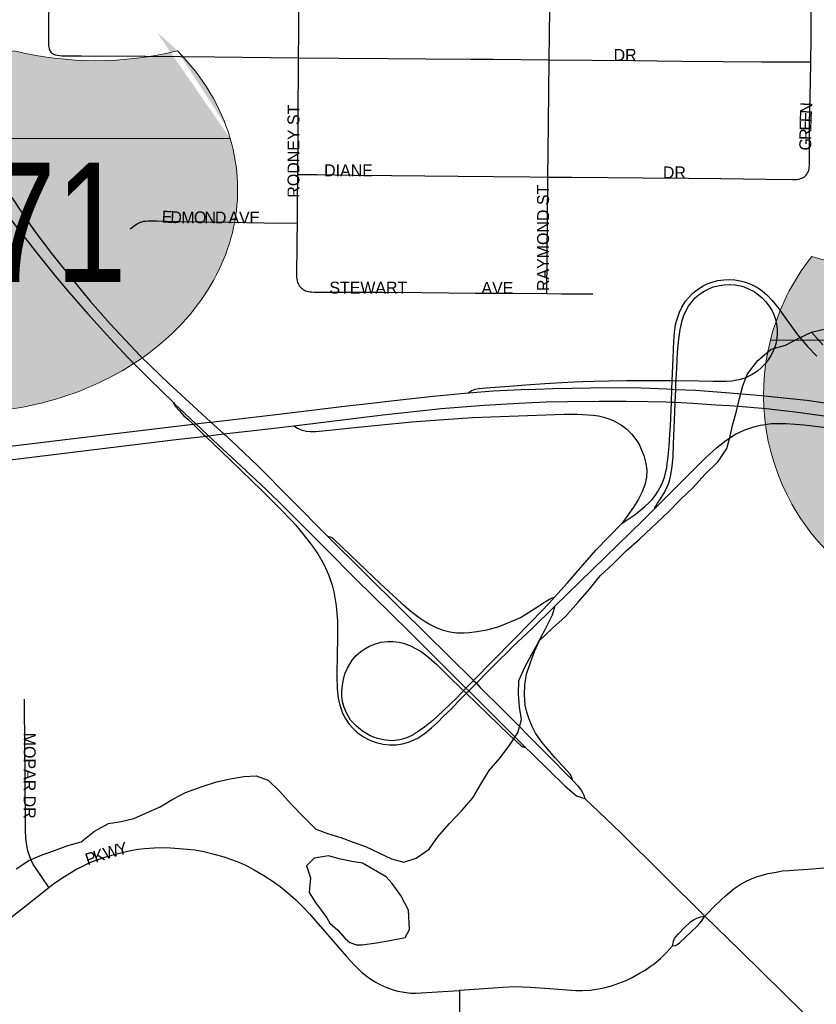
# Model space of a CAD drawing. Header units: feet. Extents: x 2113747 to 2516209, y 960708 to 1356798.
# Tile 138 of 206: x 2278182 to 2281524, y 1185654 to 1189783. Entities that reach past the tile are written whole.
import ezdxf
from ezdxf.enums import TextEntityAlignment as Align

# ---------------------------------------------------------------- set-up
doc = ezdxf.new("R2010")
doc.units = ezdxf.units.FT
doc.header["$LTSCALE"] = 50
doc.header["$MEASUREMENT"] = 0
for name, color, linetype in [('0_Xref', 7, 'Continuous'), ('GM_X_City_Street', 251, 'Continuous'), ('GM_X_City_Street_Text', 251, 'Continuous'), ('GM_X_Interchange_Ramps', 1, 'Continuous'), ('GM_X_Interstate_Route', 1, 'Continuous'), ('GM_X_Interstate_Shield', 251, 'Continuous'), ('GM_X_Minor_Lake', 5, 'Continuous'), ('GM_X_Minor_River', 5, 'Continuous'), ('GM_X_State_Route', 1, 'Continuous')]:
    doc.layers.add(name, color=color, linetype=linetype)
doc.styles.add('Styledgn000', font='dgn000.shx')
doc.styles.add('Styledgn030', font='dgn030.shx')

# ---------------------------------------------------------------- blocks, each defined once
blk = doc.blocks.new('M1-1_28')
at = {"layer": 'GM_X_Interstate_Shield', "linetype": 'Continuous'}
h = blk.add_hatch(color=1, dxfattribs=at)
edge = h.paths.add_edge_path()
edge.add_arc((187.5017645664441, 168.5602605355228), 937.5088908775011, 141.6689583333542, 165.8066458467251, ccw=False)
edge.add_line((-547.91815223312, 750.0071338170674), (-547.9181546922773, 750.0071188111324))
edge.add_arc((-273.9590879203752, 1646.594733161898), 937.5088908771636, 253.009075, 286.9909249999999)
edge.add_line((-2.114847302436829e-05, 750.0071188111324), (-6.064772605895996e-06, 750.0071188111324))
edge.add_arc((273.9590607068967, 1646.594733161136), 937.5088908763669, 253.009075, 286.9909249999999)
edge.add_line((547.918127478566, 750.0071188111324), (547.9181532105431, 750.0070981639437))
edge.add_arc((-187.5017917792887, 168.5602605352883), 937.5088908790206, 14.193353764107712, 38.331038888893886, ccw=False)
edge.add_line((721.3885139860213, 398.432687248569), (-721.388539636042, 398.4326934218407))
h = blk.add_hatch(color=5, dxfattribs=at)
edge = h.paths.add_edge_path()
edge.add_arc((187.5017645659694, 168.5602605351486), 937.5088908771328, 165.8066458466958, 258.4630388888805)
edge.add_line((-4.692887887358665e-05, -750.0070974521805), (-2.481741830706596e-05, -750.0071065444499))
edge.add_arc((-187.501791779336, 168.5602605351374), 937.5088908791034, 281.5369583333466, 374.193353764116)
edge.add_line((721.3885139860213, 398.432687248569), (-721.388539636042, 398.4326934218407))
at = {"layer": 'GM_X_Interstate_Shield', "color": 7, "linetype": 'Continuous', "lineweight": 0}
blk.add_line((-721.3885396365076, 398.4326934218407), (721.3885139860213, 398.432687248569), dxfattribs=at)
at = {"layer": 'GM_X_Interstate_Shield', "color": 1, "linetype": 'Continuous', "lineweight": 0, "flags": 128}
blk.add_lwpolyline([(-721.388539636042, 398.4326934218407, -0.1057116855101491), (-547.91815223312, 750.0071338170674), (-547.9181546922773, 750.0071188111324, 0.1493700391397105), (-2.114847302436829e-05, 750.0071188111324), (-6.064772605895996e-06, 750.0071188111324, 0.1493700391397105), (547.918127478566, 750.0071188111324), (547.9181532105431, 750.0070981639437, -0.1057116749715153), (721.3885139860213, 398.432687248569), (-721.388539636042, 398.4326934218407)], format="xyb", dxfattribs=at)
at = {"layer": 'GM_X_Interstate_Shield', "color": 5, "linetype": 'Continuous', "lineweight": 0, "flags": 128}
blk.add_lwpolyline([(-721.388539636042, 398.4326934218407, 0.4278590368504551), (-4.692887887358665e-05, -750.0070974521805), (-2.481741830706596e-05, -750.0071065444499, 0.4278590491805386), (721.3885139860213, 398.432687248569), (-721.388539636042, 398.4326934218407)], format="xyb", dxfattribs=at)
at = {"layer": 'GM_X_Interstate_Shield', "color": 18, "linetype": 'Continuous', "lineweight": 0, "true_color": 0x1e0000, "style": 'Styledgn000', "width": 0.800064}
blk.add_text('80', height=625.0000000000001, dxfattribs=at).set_placement((24.25514877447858, -328.1173096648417), align=Align.CENTER)
blk = doc.blocks.new('DGN_COMPLEXSHAPE')
at = {"layer": 'GM_X_Interstate_Shield', "color": 1, "linetype": 'Continuous', "lineweight": 0}
for p, q in [((2239370.907671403, 1219483.859468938), (2239370.907668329, 1219483.859453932)), ((2240055.805335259, 1219483.859453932), (2240055.805354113, 1219483.859453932)), ((2240740.703021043, 1219483.859453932), (2240740.703053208, 1219483.859433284)), ((2240962.302903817, 1219116.659997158), (2239149.307785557, 1219116.659997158)), ((2239149.307785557, 1219116.659997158), (2239149.307785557, 1219116.659997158))]:
    blk.add_line(p, q, dxfattribs=at)
for centre, major_axis, ratio, start_param, end_param in [((2240290.182567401, 1218902.412595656), (1171.886113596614, 0), 0.8, 2.472589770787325, 2.911026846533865), ((2239713.356501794, 1220380.447068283), (1171.886113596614, 0), 0.8, 4.415841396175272, 5.008936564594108), ((2240398.254187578, 1220380.447068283), (1171.886113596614, 0), 0.8, 4.415841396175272, 5.008936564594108), ((2239821.42812197, 1218902.412595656), (1171.886113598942, 0), 0.8000000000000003, 0.2305658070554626, 0.6690028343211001)]:
    blk.add_ellipse(centre, major_axis=major_axis, ratio=ratio, start_param=start_param, end_param=end_param, dxfattribs=at)
blk = doc.blocks.new('DGN_COMPLEXSHAPE1')
at = {"layer": 'GM_X_Interstate_Shield', "color": 5, "lineweight": 0}
for p, q in [((2240962.302903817, 1219116.659997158), (2239149.307785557, 1219116.659997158)), ((2239149.307785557, 1219116.659997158), (2239149.307785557, 1219116.659997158)), ((2240962.302909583, 1219116.659977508), (2240962.302903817, 1219116.659997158)), ((2240055.805303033, 1217983.845237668), (2240055.805330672, 1217983.845228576))]:
    blk.add_line(p, q, dxfattribs=at)
for centre, major_axis, ratio, start_param, end_param in [((2240290.182567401, 1218902.412595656), (1171.886113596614, 0), 0.8, 2.911026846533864, 4.511031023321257), ((2239821.42812197, 1218902.412595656), (1171.886113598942, 0), 0.8000000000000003, 4.913746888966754, 6.513751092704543)]:
    blk.add_ellipse(centre, major_axis=major_axis, ratio=ratio, start_param=start_param, end_param=end_param, dxfattribs=at)
blk = doc.blocks.new('M1-1_3')
at = {"layer": 'GM_X_Interstate_Shield', "linetype": 'Continuous'}
h = blk.add_hatch(color=1, dxfattribs=at)
edge = h.paths.add_edge_path()
edge.add_line((-906.4975591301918, 351.5494999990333), (-906.4975591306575, 351.5494999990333))
edge.add_ellipse((234.3772227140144, 137.3020984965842), major_axis=(1171.886113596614, 0), ratio=0.8, start_angle=501.6689583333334, end_angle=526.7895523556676, ccw=False)
edge.add_line((-684.897673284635, 718.7489717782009), (-684.8976763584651, 718.7489567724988))
edge.add_ellipse((-342.4488428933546, 1615.336571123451), major_axis=(1171.886113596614, 0), ratio=0.8, start_angle=253.009075, end_angle=286.9909250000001)
edge.add_line((-9.428709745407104e-06, 718.7489567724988), (9.42545011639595e-06, 718.7489567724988))
edge.add_ellipse((342.4488428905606, 1615.336571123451), major_axis=(1171.886113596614, 0), ratio=0.8, start_angle=253.009075, end_angle=286.9909250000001)
edge.add_line((684.8976763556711, 718.7489567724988), (684.8977085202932, 718.7489361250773))
edge.add_ellipse((-234.377222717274, 137.3020984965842), major_axis=(1171.886113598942, 0), ratio=0.8000000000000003, start_angle=373.21044764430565, end_angle=398.3310388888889, ccw=False)
edge.add_line((906.4975591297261, 351.5494999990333), (-906.4975591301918, 351.5494999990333))
h = blk.add_hatch(color=5, dxfattribs=at)
edge = h.paths.add_edge_path()
edge.add_line((-906.4975591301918, 351.5494999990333), (-906.4975591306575, 351.5494999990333))
edge.add_ellipse((234.3772227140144, 137.3020984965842), major_axis=(1171.886113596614, 0), ratio=0.8, start_angle=166.7895523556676, end_angle=258.4630388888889)
edge.add_line((-4.165433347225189e-05, -781.2652594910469), (-1.401500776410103e-05, -781.2652685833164))
edge.add_ellipse((-234.377222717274, 137.3020984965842), major_axis=(1171.886113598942, 0), ratio=0.8000000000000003, start_angle=-78.46304166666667, end_angle=13.21044641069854)
edge.add_line((906.4975648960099, 351.549480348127), (906.4975591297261, 351.5494999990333))
edge.add_line((906.4975591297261, 351.5494999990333), (-906.4975591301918, 351.5494999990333))
at = {"layer": 'GM_X_Interstate_Shield', "color": 1, "linetype": 'Continuous', "lineweight": 0}
blk.add_blockref('DGN_COMPLEXSHAPE', (-2240055.805344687, -1218765.110497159), dxfattribs=at)
at = {"layer": 'GM_X_Interstate_Shield', "color": 5, "lineweight": 0}
blk.add_blockref('DGN_COMPLEXSHAPE1', (-2240055.805344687, -1218765.110497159), dxfattribs=at)
at = {"layer": 'GM_X_Interstate_Shield', "color": 18, "linetype": 'Continuous', "lineweight": 0, "true_color": 0x1e0000, "style": 'Styledgn000', "width": 0.7999999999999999}
blk.add_text('271', height=500.0010000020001, dxfattribs=at).set_placement((25.66954773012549, -250.0005000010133), align=Align.CENTER)
blk = doc.blocks.new('POR')
at = {"layer": 'GM_X_City_Street', "flags": 128}
for points in [[(2278305.942066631, 1189935.677866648), (2278302.825274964, 1189772.390791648), (2278302.792466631, 1189693.355516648), (2278302.759658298, 1189681.183624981), (2278303.186166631, 1189673.801749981), (2278304.236033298, 1189667.043233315), (2278305.351516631, 1189662.089174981), (2278306.499808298, 1189658.316216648), (2278308.402691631, 1189654.280791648), (2278310.403999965, 1189650.409408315), (2278313.192708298, 1189646.898916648), (2278315.751758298, 1189643.749316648), (2278319.688758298, 1189640.796566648), (2278324.905283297, 1189638.204708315), (2278330.548316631, 1189636.006549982), (2278339.833074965, 1189633.808391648), (2278349.642766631, 1189632.528866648), (2278360.075816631, 1189631.675849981), (2278378.743758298, 1189631.216533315), (2278442.129458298, 1189631.183724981), (2278710.501624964, 1189629.772966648), (2279001.019416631, 1189627.049874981), (2279235.106874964, 1189624.589249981), (2279352.495091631, 1189623.408149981)], [(2279352.495091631, 1189623.408149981), (2279353.315299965, 1189728.197966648), (2279353.873041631, 1189822.161033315), (2279354.758866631, 1189915.533549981), (2279355.677499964, 1190002.377208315), (2279354.233933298, 1190121.668308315)], [(2280403.181966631, 1189614.976408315), (2280405.741016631, 1189827.771258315), (2280407.118966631, 1189995.028141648), (2280407.315816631, 1190111.628958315)], [(2281500.719141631, 1189605.822883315), (2281502.392366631, 1189702.049724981), (2281503.409424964, 1189836.432658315), (2281508.396291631, 1190082.823241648), (2281508.822799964, 1190102.836324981)], [(2279348.754941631, 1189133.809391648), (2279350.165699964, 1189311.400899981), (2279351.084333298, 1189436.138183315), (2279352.002966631, 1189548.145833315), (2279352.495091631, 1189623.408149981)], [(2279352.495091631, 1189623.408149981), (2279520.834649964, 1189621.603691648), (2279727.986466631, 1189620.192933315), (2279886.057016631, 1189618.847791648), (2280076.673433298, 1189617.437033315), (2280168.307108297, 1189616.977716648), (2280403.181966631, 1189614.976408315)], [(2280397.243658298, 1189123.212299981), (2280399.080924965, 1189227.838074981), (2280401.869633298, 1189477.673533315), (2280403.181966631, 1189614.976408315)], [(2280403.181966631, 1189614.976408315), (2280584.021499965, 1189613.434416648), (2280758.004091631, 1189611.662766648), (2280958.266158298, 1189609.398991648), (2281133.659508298, 1189607.856999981), (2281296.421649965, 1189606.905558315), (2281472.372741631, 1189605.986924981), (2281500.719141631, 1189605.822883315)], [(2281490.745408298, 1189145.226691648), (2281492.353016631, 1189150.935341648), (2281493.665349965, 1189157.431391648), (2281494.419941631, 1189164.091483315), (2281495.371383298, 1189170.620341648), (2281495.863508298, 1189178.264683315), (2281495.863508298, 1189189.124241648), (2281495.863508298, 1189223.441758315), (2281495.502616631, 1189348.933633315), (2281499.275574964, 1189521.571083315), (2281500.719141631, 1189605.822883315)], [(2279347.836308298, 1188929.282241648), (2279348.328433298, 1189015.732199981), (2279348.754941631, 1189133.809391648)], [(2279348.754941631, 1189133.809391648), (2279430.283649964, 1189133.218841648), (2279579.036633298, 1189131.414383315), (2279742.126858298, 1189129.084991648), (2280021.161733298, 1189126.132241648), (2280322.506274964, 1189124.163741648), (2280397.243658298, 1189123.212299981)], [(2280393.930016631, 1188634.171283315), (2280396.456258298, 1188945.850449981), (2280397.243658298, 1189123.212299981)], [(2280397.243658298, 1189123.212299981), (2280497.079416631, 1189121.965583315), (2280649.933441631, 1189120.948524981), (2280795.864908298, 1189119.504958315), (2280987.760849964, 1189118.651941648), (2281124.079474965, 1189116.683441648), (2281314.203766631, 1189114.288433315), (2281424.210108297, 1189112.812058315), (2281441.139208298, 1189113.238566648), (2281448.061766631, 1189113.599458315), (2281454.557816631, 1189114.911791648), (2281463.120791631, 1189117.864541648), (2281469.715266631, 1189121.079758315), (2281474.111583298, 1189123.999699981), (2281478.311049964, 1189127.772658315), (2281481.493458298, 1189130.955066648), (2281484.971141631, 1189135.712274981), (2281488.022316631, 1189140.502291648), (2281490.745408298, 1189145.226691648)], [(2278646.033249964, 1188905.463391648), (2278655.186774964, 1188912.845266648), (2278662.109333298, 1188918.488299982), (2278668.670999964, 1188922.950233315), (2278675.593558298, 1188927.182508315), (2278682.942624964, 1188931.119508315), (2278689.044974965, 1188933.678558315), (2278695.180133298, 1188935.712674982), (2278702.955708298, 1188937.582749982), (2278711.190599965, 1188938.632616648), (2278721.623649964, 1188939.321591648), (2278734.058008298, 1188939.813716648), (2278755.481849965, 1188939.288783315), (2278846.032849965, 1188937.189049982), (2279062.961549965, 1188933.514516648), (2279207.547874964, 1188930.791424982), (2279347.836308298, 1188929.282241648)], [(2279345.867808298, 1188693.619983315), (2279345.113216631, 1188704.413924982), (2279345.146024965, 1188719.604183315), (2279345.146024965, 1188736.533283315), (2279345.146024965, 1188762.156591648), (2279345.638149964, 1188789.223466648), (2279346.917674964, 1188858.547474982), (2279347.836308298, 1188929.282241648)], [(2279345.867808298, 1188693.619983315), (2279346.720824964, 1188686.238108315), (2279348.164391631, 1188681.349666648), (2279350.198508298, 1188676.231566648), (2279352.790366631, 1188670.588533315), (2279355.841541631, 1188665.798516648), (2279359.745733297, 1188661.041308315), (2279363.781158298, 1188657.071499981), (2279367.980624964, 1188653.626624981), (2279372.770641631, 1188650.608258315), (2279377.560658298, 1188648.442908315), (2279381.792933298, 1188646.507216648), (2279388.846724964, 1188644.079399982), (2279394.489758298, 1188642.767066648), (2279400.559299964, 1188641.914049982), (2279408.367683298, 1188641.028224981), (2279417.061891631, 1188640.601716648), (2279427.035624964, 1188640.142399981), (2279436.714083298, 1188640.109591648), (2279447.967341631, 1188640.142399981), (2279457.448949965, 1188640.142399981), (2279480.021083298, 1188640.142399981), (2279593.373874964, 1188640.503291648), (2279704.101999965, 1188640.043974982), (2279871.293266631, 1188638.206708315), (2280093.635341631, 1188636.402249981), (2280248.654716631, 1188635.450808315), (2280393.930016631, 1188634.171283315)], [(2280393.930016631, 1188634.171283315), (2280454.920708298, 1188633.613541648), (2280586.088424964, 1188632.694908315)], [(2278304.564116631, 1186143.821933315), (2278302.628424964, 1186146.676258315), (2278249.314883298, 1186225.317833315), (2278239.341149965, 1186240.803366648), (2278229.498649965, 1186261.078916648), (2278221.296566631, 1186280.501449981), (2278216.604974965, 1186297.988291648), (2278211.978999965, 1186319.576174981), (2278208.632549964, 1186349.628608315), (2278206.500008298, 1186385.586541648), (2278204.958016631, 1186599.988999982), (2278202.825474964, 1186901.136691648), (2278202.595816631, 1186933.945024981)], [(2281057.052049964, 1186023.743433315), (2281101.376108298, 1186068.887699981), (2281116.139858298, 1186083.651449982), (2281128.049283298, 1186094.970324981), (2281143.600433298, 1186109.340374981), (2281180.312958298, 1186139.458424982), (2281200.194808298, 1186153.073883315), (2281233.167183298, 1186171.676208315), (2281255.083149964, 1186181.978024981), (2281278.016174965, 1186189.622366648), (2281322.340233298, 1186201.761449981), (2281355.673499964, 1186208.651199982), (2281382.674758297, 1186213.014708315), (2281409.511974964, 1186215.311291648), (2281507.740124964, 1186221.282408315), (2281555.902758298, 1186226.334891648)], [(2278304.564116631, 1186143.821933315), (2278325.528641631, 1186160.521374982), (2278373.855316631, 1186192.476691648), (2278399.052116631, 1186208.552774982), (2278422.510074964, 1186221.544874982), (2278443.802683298, 1186232.404433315), (2278468.540166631, 1186243.690499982), (2278490.521749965, 1186253.532999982), (2278511.978399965, 1186261.472616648), (2278535.862866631, 1186269.280999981), (2278569.327366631, 1186279.681241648), (2278612.306283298, 1186290.901691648), (2278641.407274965, 1186297.463358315), (2278677.168358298, 1186303.795366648), (2278706.991133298, 1186306.977774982), (2278746.492366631, 1186309.700866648), (2278796.032949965, 1186311.702174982), (2278851.839924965, 1186307.863599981), (2278884.582641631, 1186304.713999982), (2278917.587824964, 1186301.006658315), (2278954.136308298, 1186293.985674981), (2278998.263516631, 1186283.618241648), (2279038.256874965, 1186272.233749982), (2279070.933974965, 1186261.538233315), (2279102.036274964, 1186249.825658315), (2279131.727816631, 1186235.488416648), (2279166.471841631, 1186217.214174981), (2279206.826091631, 1186193.920258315), (2279241.077991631, 1186171.052849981), (2279275.001808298, 1186147.266808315), (2279307.547674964, 1186120.823291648), (2279340.716899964, 1186092.083191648), (2279372.672216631, 1186060.390341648), (2279398.361141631, 1186033.093808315), (2279553.577366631, 1185854.780516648), (2279586.057616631, 1185819.675599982), (2279616.405324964, 1185788.343641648), (2279650.722841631, 1185762.392249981), (2279673.130933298, 1185747.464458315), (2279693.800183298, 1185736.604899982), (2279718.242391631, 1185725.187599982), (2279744.948374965, 1185715.410716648), (2279769.029691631, 1185709.538024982), (2279795.341974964, 1185704.223074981), (2279821.129324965, 1185701.040666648), (2279843.570224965, 1185700.712583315), (2280026.476683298, 1185712.261116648), (2280028.674841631, 1185712.425158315)], [(2278098.199699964, 1185982.437741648), (2278202.070883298, 1186062.227608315), (2278304.564116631, 1186143.821933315)], [(2280920.930274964, 1185898.546833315), (2280933.266208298, 1185900.941841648), (2280938.515541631, 1185903.074383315), (2280943.732066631, 1185905.699049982), (2280952.327849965, 1185912.588799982), (2281022.045558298, 1185978.664783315), (2281035.595399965, 1185993.887849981), (2281044.880158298, 1186006.026933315), (2281057.052049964, 1186023.743433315)], [(2280920.930274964, 1185898.546833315), (2280923.390899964, 1185909.898516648), (2280925.359399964, 1185919.052041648), (2280929.591674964, 1185929.222624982), (2280936.251766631, 1185937.818408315), (2280946.717624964, 1185948.940433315), (2280971.783191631, 1185975.580799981), (2280991.697849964, 1185995.495458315), (2280997.570541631, 1186000.580749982), (2281004.427483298, 1186005.567616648), (2281012.531141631, 1186010.095166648), (2281023.718783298, 1186014.360249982), (2281039.893291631, 1186020.068899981), (2281057.052049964, 1186023.743433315)], [(2280028.674841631, 1185712.425158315), (2280209.809649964, 1185725.679724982), (2280260.203249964, 1185728.205966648), (2280290.813424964, 1185727.516991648), (2280324.015458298, 1185726.204658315), (2280406.922116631, 1185719.413333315), (2280514.402216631, 1185711.112824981), (2280542.879849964, 1185711.145633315), (2280575.950649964, 1185713.376599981), (2280601.508341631, 1185716.952708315), (2280633.463658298, 1185723.186291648), (2280664.697191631, 1185731.913308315), (2280695.668258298, 1185741.985466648), (2280726.508091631, 1185753.698041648), (2280752.426674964, 1185766.362058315), (2280782.019791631, 1185783.717666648), (2280805.707408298, 1185797.595591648), (2280827.229674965, 1185811.932833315), (2280843.929116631, 1185824.071916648), (2280869.978933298, 1185845.331716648), (2280895.405391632, 1185870.561324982), (2280920.930274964, 1185898.546833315)], [(2280027.789016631, 1185452.517541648), (2280028.642033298, 1185704.551158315), (2280028.674841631, 1185712.425158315)]]:
    blk.add_lwpolyline(points, dxfattribs=at)
at = {"layer": 'GM_X_Interchange_Ramps', "flags": 128}
for points in [[(2280846.520974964, 1187732.565474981), (2280847.472416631, 1187736.666516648), (2280850.490783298, 1187742.965716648), (2280858.725674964, 1187755.432883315), (2280874.014358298, 1187777.840974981), (2280887.367349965, 1187800.839616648), (2280897.045808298, 1187821.705716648), (2280903.705899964, 1187836.174191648), (2280909.808249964, 1187855.268641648), (2280913.712441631, 1187874.133433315), (2280919.289858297, 1187909.828899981), (2280923.456516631, 1187952.217266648), (2280925.392208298, 1188001.396958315), (2280926.442074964, 1188037.486124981), (2280931.002433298, 1188135.779891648), (2280932.642849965, 1188178.397916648), (2280934.709774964, 1188232.761324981), (2280935.398749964, 1188250.543441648), (2280938.449924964, 1188322.688966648), (2280942.091649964, 1188388.174399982), (2280947.078516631, 1188443.817333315), (2280952.688741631, 1188483.023291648), (2280961.612608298, 1188521.441849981), (2280968.633591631, 1188542.996924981), (2280978.148008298, 1188563.928641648), (2280987.859274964, 1188581.054591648), (2281001.441924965, 1188599.722533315), (2281016.599374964, 1188616.946908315), (2281034.479916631, 1188631.448191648), (2281053.508749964, 1188644.112208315), (2281073.817108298, 1188654.840533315), (2281091.992924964, 1188662.386449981), (2281105.050641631, 1188665.864133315), (2281117.550616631, 1188668.587224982), (2281137.038766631, 1188671.408741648), (2281160.004599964, 1188672.130524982), (2281182.970433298, 1188670.424491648), (2281205.608183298, 1188666.389066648), (2281221.421799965, 1188662.091174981), (2281242.648791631, 1188653.265733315), (2281262.924341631, 1188642.438983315), (2281282.018791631, 1188629.610924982), (2281297.176241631, 1188617.045333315), (2281312.760199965, 1188600.116233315), (2281326.605316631, 1188581.776374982), (2281338.481933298, 1188562.025758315), (2281345.568533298, 1188547.262008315), (2281352.884791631, 1188525.411658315), (2281357.346724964, 1188506.284399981), (2281360.102624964, 1188483.449799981), (2281360.725983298, 1188463.797608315), (2281357.182683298, 1188437.813408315), (2281352.851983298, 1188418.587724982), (2281345.109216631, 1188396.967033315), (2281335.233908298, 1188376.166549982), (2281322.930783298, 1188356.744016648), (2281308.724774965, 1188338.601008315), (2281292.583074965, 1188322.262458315), (2281277.491241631, 1188309.500016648), (2281255.542466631, 1188295.359624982), (2281238.154049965, 1188286.173291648), (2281223.751191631, 1188279.414774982), (2281201.047824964, 1188273.148383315), (2281191.533408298, 1188270.818991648), (2281169.453399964, 1188267.735008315), (2281145.929824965, 1188265.504041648), (2281136.809108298, 1188265.372808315), (2281090.844633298, 1188265.077533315), (2281033.167583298, 1188266.422674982), (2280919.847599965, 1188268.161516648), (2280892.977574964, 1188268.588024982), (2280804.788774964, 1188268.063091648), (2280728.148508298, 1188268.489599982), (2280655.740516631, 1188266.586716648), (2280590.583166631, 1188265.077533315), (2280545.373283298, 1188263.962049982), (2280508.201441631, 1188262.813758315), (2280456.101808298, 1188259.795391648), (2280385.202999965, 1188255.235033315), (2280305.872449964, 1188250.280974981), (2280219.291258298, 1188243.784924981), (2280156.069599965, 1188239.618266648), (2280106.627441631, 1188235.025099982), (2280091.666841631, 1188231.973924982), (2280077.493641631, 1188225.838766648), (2280066.404424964, 1188218.784974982)], [(2279332.416391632, 1188080.104149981), (2279347.508224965, 1188070.327266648), (2279363.354649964, 1188062.551691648), (2279385.270616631, 1188057.958524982), (2279402.330949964, 1188056.088449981), (2279423.623558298, 1188056.121258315), (2279468.439741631, 1188059.959833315), (2279560.860816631, 1188069.703908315), (2279686.779199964, 1188082.925666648), (2279827.559758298, 1188096.114616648), (2279961.483374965, 1188106.646091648), (2280081.627491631, 1188114.520091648), (2280465.944308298, 1188128.168358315), (2280520.537374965, 1188128.135549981), (2280565.386366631, 1188126.331091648), (2280587.860074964, 1188124.296974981), (2280609.874466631, 1188121.311416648), (2280632.741874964, 1188115.799616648), (2280661.941291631, 1188106.055541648), (2280677.590866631, 1188098.870516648), (2280706.954324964, 1188082.302308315), (2280728.771866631, 1188065.734099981), (2280750.589408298, 1188044.638341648), (2280766.370216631, 1188024.297174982), (2280779.198274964, 1188005.662041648), (2280789.696941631, 1187982.138466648), (2280800.294033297, 1187955.432483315), (2280809.250708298, 1187921.902366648), (2280812.990858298, 1187894.080899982), (2280812.236266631, 1187864.717441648), (2280805.444941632, 1187832.335616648), (2280794.126066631, 1187803.004966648), (2280778.312449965, 1187772.132324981), (2280757.216691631, 1187739.028716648), (2280709.382141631, 1187671.213891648)], [(2280425.721291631, 1187361.175141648), (2280404.461491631, 1187337.323483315), (2280332.709666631, 1187262.586099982), (2280252.230824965, 1187180.663691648), (2280086.647166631, 1187012.160091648), (2280080.938516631, 1187006.353016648), (2280054.593424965, 1186979.253333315), (2280014.600066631, 1186938.144491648), (2279991.470191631, 1186915.867633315), (2279956.594933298, 1186882.304708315), (2279916.109449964, 1186844.542316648), (2279880.643641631, 1186815.474133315), (2279853.281491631, 1186797.363933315), (2279833.104366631, 1186784.568683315), (2279806.923316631, 1186771.510966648), (2279777.133349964, 1186762.816758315), (2279745.867008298, 1186759.175033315), (2279716.798824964, 1186761.373191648), (2279682.645349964, 1186767.934858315), (2279652.100791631, 1186779.581816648), (2279620.145474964, 1186799.201199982), (2279594.719016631, 1186819.575174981), (2279570.736124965, 1186845.756224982), (2279553.314899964, 1186876.267974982), (2279542.422533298, 1186902.449024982), (2279536.615458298, 1186923.544783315), (2279533.728324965, 1186945.329516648), (2279533.728324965, 1186966.425274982), (2279535.926483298, 1186992.573516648), (2279540.289991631, 1187016.556408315), (2279546.818849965, 1187039.817516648), (2279557.744024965, 1187063.078624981), (2279577.396216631, 1187096.510316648), (2279592.652091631, 1187115.375108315), (2279613.026066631, 1187133.550924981), (2279630.480099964, 1187145.165074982), (2279647.179541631, 1187154.613874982), (2279670.440649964, 1187164.062674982), (2279697.343483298, 1187172.035099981), (2279725.689883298, 1187174.922233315), (2279749.672774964, 1187174.922233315), (2279773.655666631, 1187172.724074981), (2279791.109699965, 1187168.360566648), (2279818.734316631, 1187158.157174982), (2279843.438991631, 1187146.543024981), (2279865.945508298, 1187132.730716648), (2279889.928399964, 1187115.243874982), (2279932.087108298, 1187078.170458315), (2279995.669658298, 1187016.293941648), (2280056.004183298, 1186957.927916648), (2280236.351591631, 1186783.486008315), (2280284.120524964, 1186739.424416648), (2280288.516841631, 1186736.373241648), (2280293.470899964, 1186734.175083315), (2280304.330458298, 1186730.730208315)], [(2280501.541349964, 1186593.952266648), (2280499.146341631, 1186603.630724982), (2280496.226399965, 1186611.373491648), (2280491.895699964, 1186618.624133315), (2280428.247533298, 1186687.685674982), (2280372.276516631, 1186753.367958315), (2280346.817249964, 1186790.342949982), (2280332.151924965, 1186819.279899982), (2280319.323866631, 1186849.463566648), (2280309.678216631, 1186878.892641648), (2280302.722849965, 1186908.059249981), (2280300.951199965, 1186932.107758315), (2280300.360649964, 1186950.644466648), (2280301.935449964, 1186993.524958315), (2280308.989241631, 1187038.767649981), (2280324.606008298, 1187087.094324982), (2280342.552166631, 1187133.879008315), (2280362.073124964, 1187176.759499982), (2280371.817199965, 1187197.625599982), (2280386.941841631, 1187226.300083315), (2280401.082233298, 1187253.170108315), (2280410.695074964, 1187272.822299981), (2280417.486399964, 1187286.700224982), (2280422.309224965, 1187301.004658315), (2280426.213416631, 1187315.243474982), (2280427.328899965, 1187323.609599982)]]:
    blk.add_lwpolyline(points, dxfattribs=at)
at = {"layer": 'GM_X_Interstate_Route', "flags": 128}
for points in [[(2278148.724533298, 1189037.156041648), (2278192.490849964, 1188971.572183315), (2278247.543233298, 1188893.750816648), (2278316.440733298, 1188801.690633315), (2278396.230599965, 1188701.461174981), (2278478.284241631, 1188603.101791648), (2278562.273574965, 1188507.006183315), (2278625.626466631, 1188439.224166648), (2278688.126341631, 1188373.213799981), (2278732.417591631, 1188329.775566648), (2278806.301958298, 1188258.417441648), (2278929.792524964, 1188145.491158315), (2278984.418399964, 1188095.294408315), (2279038.453724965, 1188045.688208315), (2279067.489099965, 1188019.015033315), (2279179.595174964, 1187913.240966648), (2279323.492524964, 1187768.424983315), (2279473.360991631, 1187617.605074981), (2279483.564383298, 1187614.914791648), (2279488.912141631, 1187613.044716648), (2279494.259899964, 1187609.665458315), (2279500.198208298, 1187604.186466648), (2279604.167816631, 1187505.072491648), (2279694.686008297, 1187418.720958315), (2279781.988983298, 1187337.618758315), (2279823.983649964, 1187301.168699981), (2279857.841849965, 1187275.381349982), (2279883.071458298, 1187259.009991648), (2279906.463799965, 1187244.968024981), (2279929.331208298, 1187233.517916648), (2279958.596241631, 1187223.314524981), (2279986.319283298, 1187215.899841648), (2280015.879591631, 1187212.192499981), (2280046.358533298, 1187211.241058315), (2280067.618333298, 1187213.078324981), (2280100.361049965, 1187217.638683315), (2280142.355716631, 1187224.856516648), (2280189.862183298, 1187237.454916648), (2280220.537974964, 1187248.708174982), (2280261.384349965, 1187266.129399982), (2280283.431549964, 1187276.464024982), (2280317.322558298, 1187297.034849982), (2280362.663674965, 1187326.234266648), (2280387.696433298, 1187342.375966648), (2280404.231833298, 1187353.038674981), (2280415.977216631, 1187357.927116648), (2280425.721291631, 1187361.175141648), (2280481.101758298, 1187420.689458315), (2280599.638266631, 1187558.517266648), (2280709.382141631, 1187671.213891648), (2280760.235058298, 1187705.498599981), (2280786.120833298, 1187726.528741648), (2280804.755966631, 1187741.587766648), (2280821.619449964, 1187756.613983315), (2280835.070866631, 1187770.655949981), (2280849.112833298, 1187788.831766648), (2280858.889716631, 1187803.890791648), (2280868.043241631, 1187819.179474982), (2280875.687583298, 1187834.927474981), (2280882.314866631, 1187849.199099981), (2280887.400158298, 1187864.454974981), (2280891.993324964, 1187882.269899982), (2280896.586491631, 1187904.153058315), (2280898.915883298, 1187921.639899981), (2280901.146849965, 1187939.225166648), (2280906.822691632, 1187994.802483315), (2280910.234758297, 1188043.883749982), (2280912.072024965, 1188079.940108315), (2280916.435533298, 1188178.299491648), (2280916.435533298, 1188179.283741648), (2280918.535266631, 1188233.548724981), (2280919.847599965, 1188268.161516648), (2280923.292474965, 1188362.026158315), (2280924.736041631, 1188401.494583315), (2280926.113991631, 1188434.663808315), (2280929.624483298, 1188470.490508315), (2280934.184841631, 1188502.872333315), (2280937.957799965, 1188518.751566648), (2280950.162499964, 1188556.120258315), (2280960.562741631, 1188576.756699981), (2280975.654574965, 1188601.855074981), (2280988.252974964, 1188617.078141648), (2281006.527216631, 1188635.877316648), (2281024.374949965, 1188650.312983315), (2281046.290916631, 1188664.847074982), (2281066.927358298, 1188674.853616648), (2281091.533608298, 1188684.138374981), (2281110.660866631, 1188688.731541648), (2281136.710683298, 1188692.602924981), (2281159.643708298, 1188693.357516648), (2281182.642349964, 1188691.979566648), (2281205.312908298, 1188688.272224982), (2281227.556958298, 1188682.497958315), (2281249.112033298, 1188674.459916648), (2281272.110674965, 1188662.419258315), (2281289.499091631, 1188651.559699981), (2281307.117166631, 1188637.911433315), (2281316.926858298, 1188629.151608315), (2281339.334949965, 1188605.168716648), (2281364.334899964, 1188574.853816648), (2281406.854499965, 1188516.258133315), (2281447.143133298, 1188460.254308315), (2281486.709983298, 1188412.058866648), (2281525.915941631, 1188372.327974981)], [(2277068.157977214, 1190150.757705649), (2277096.692516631, 1190127.081683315), (2277142.230483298, 1190089.319291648), (2277216.508549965, 1190024.490024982), (2277274.612108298, 1189971.078058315), (2277329.041133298, 1189918.584724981), (2277400.661724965, 1189846.078308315), (2277470.346624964, 1189771.734624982), (2277551.284783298, 1189680.953966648), (2277629.827933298, 1189588.139191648), (2277708.764783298, 1189491.453033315), (2277903.908749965, 1189248.146433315), (2278009.650008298, 1189114.878983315), (2278104.006774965, 1188996.112816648), (2278246.165283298, 1188815.535749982), (2278330.088999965, 1188710.450658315), (2278388.914341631, 1188639.945549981), (2278466.374816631, 1188550.870924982), (2278561.125283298, 1188446.441999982), (2278637.732741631, 1188365.471033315), (2278722.935983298, 1188279.119499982), (2278827.463333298, 1188177.085583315)], [(2278037.701133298, 1187981.941616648), (2278326.972208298, 1188016.849683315), (2278909.812249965, 1188086.403349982), (2278921.131124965, 1188087.748491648), (2278978.578516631, 1188094.605433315), (2278984.418399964, 1188095.294408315), (2279269.358774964, 1188128.758908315), (2279555.545866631, 1188163.010808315), (2279658.531224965, 1188175.051466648), (2279740.945758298, 1188184.664308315), (2279916.371916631, 1188204.480541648), (2280064.107841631, 1188218.620933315), (2280066.404424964, 1188218.784974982), (2280168.503958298, 1188226.363699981), (2280285.695324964, 1188232.006733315), (2280346.751633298, 1188233.909616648), (2280419.914216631, 1188236.206199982), (2280576.869283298, 1188239.683883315), (2280669.913716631, 1188240.340049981), (2280789.926599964, 1188238.896483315), (2280897.144233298, 1188234.565783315), (2280918.535266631, 1188233.548724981), (2280934.709774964, 1188232.761324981), (2281017.189924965, 1188228.824324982), (2281108.069008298, 1188222.426699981), (2281228.803674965, 1188212.420158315), (2281294.846849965, 1188206.711508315), (2281401.375508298, 1188195.983183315), (2281484.446208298, 1188186.731233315), (2281570.371233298, 1188175.346741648)], [(2278827.463333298, 1188177.085583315), (2278829.858341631, 1188169.802133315), (2278831.498758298, 1188166.521299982), (2278833.828149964, 1188163.043616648), (2278834.054470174, 1188162.792001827)], [(2278834.054470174, 1188162.792001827), (2278850.560399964, 1188144.441291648), (2278871.459308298, 1188122.131624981), (2278887.240116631, 1188108.155274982), (2278909.812249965, 1188086.403349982), (2278951.085133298, 1188046.672458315), (2278961.550991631, 1188036.665916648), (2278998.525983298, 1188001.364149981), (2279067.095399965, 1187935.353783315), (2279156.596533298, 1187848.444508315), (2279196.557083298, 1187809.501016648), (2279266.307599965, 1187740.012966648), (2279284.877116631, 1187721.410641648), (2279314.338999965, 1187690.570808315), (2279323.361291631, 1187681.023583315), (2279338.617166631, 1187663.897633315), (2279370.638099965, 1187626.594558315), (2279405.185274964, 1187582.697008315), (2279413.825195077, 1187570.208120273)], [(2278938.843208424, 1188034.007390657), (2278961.550991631, 1188036.665916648), (2278974.215008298, 1188038.175099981), (2279038.453724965, 1188045.688208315), (2279236.616058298, 1188068.883699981), (2279332.416391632, 1188080.104149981), (2279706.070499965, 1188125.215608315), (2279848.097774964, 1188141.094841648), (2279951.050324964, 1188151.724741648), (2280130.347866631, 1188166.718149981), (2280275.885633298, 1188174.657766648), (2280390.386716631, 1188180.792924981), (2280480.937716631, 1188181.645941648), (2280612.269474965, 1188183.384783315), (2280726.770558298, 1188183.319166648), (2280817.288749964, 1188182.400533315), (2280892.747916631, 1188180.596074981), (2280916.435533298, 1188179.283741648), (2280932.642849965, 1188178.397916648), (2281006.330366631, 1188174.329683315), (2281103.082141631, 1188168.063291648), (2281159.788006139, 1188164.320782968)], [(2281159.788006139, 1188164.320782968), (2281198.029458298, 1188161.796899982), (2281313.416366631, 1188151.987208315), (2281435.889874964, 1188138.634216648), (2281587.661224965, 1188117.275991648), (2281733.198991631, 1188094.999133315), (2281848.553091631, 1188075.445366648), (2281950.619816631, 1188055.858791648), (2282176.931699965, 1188007.827391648)], [(2280069.317627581, 1186971.447848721), (2280084.481816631, 1186986.799249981), (2280098.261316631, 1187000.677174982), (2280146.850458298, 1187049.725633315), (2280170.177183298, 1187072.789891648), (2280195.636449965, 1187098.281966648), (2280226.049774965, 1187128.203166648), (2280251.443424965, 1187153.826474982), (2280331.758224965, 1187230.499549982), (2280427.328899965, 1187323.609599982), (2280796.521074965, 1187682.926466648), (2280846.520974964, 1187732.565474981), (2280932.445999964, 1187817.801524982), (2280985.136183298, 1187871.639999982), (2281060.070416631, 1187945.261899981), (2281105.870849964, 1187987.584649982), (2281144.355024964, 1188018.326058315), (2281185.955991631, 1188044.572724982), (2281224.571399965, 1188062.748541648), (2281258.626449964, 1188074.526733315), (2281290.417724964, 1188082.367924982), (2281335.824458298, 1188089.224866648), (2281398.029058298, 1188089.552949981), (2281473.356991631, 1188083.483408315), (2281600.554899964, 1188068.457191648)], [(2273216.779016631, 1187337.553141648), (2273318.714508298, 1187349.495374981), (2273730.393474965, 1187399.593699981), (2274341.153408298, 1187473.904574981), (2274540.168758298, 1187497.034449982), (2274752.897991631, 1187521.739124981), (2275212.247466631, 1187576.594658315), (2275463.165599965, 1187605.925308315), (2275771.924824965, 1187643.654891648), (2277230.812983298, 1187822.919624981), (2277684.749083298, 1187880.071741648), (2278107.550074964, 1187933.319666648), (2278826.479083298, 1188020.852299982), (2278938.843208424, 1188034.007390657)], [(2279413.825195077, 1187570.208120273), (2279433.170783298, 1187542.244333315), (2279459.122174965, 1187496.706366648), (2279479.168066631, 1187451.758949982), (2279492.881949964, 1187411.437508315), (2279500.624716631, 1187382.959874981), (2279510.040708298, 1187324.692274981), (2279514.994766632, 1187262.553291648), (2279515.814974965, 1187183.813291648), (2279514.535449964, 1187127.907891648), (2279513.321541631, 1187029.384466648), (2279514.437024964, 1186976.727091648), (2279518.964574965, 1186937.488324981), (2279525.198158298, 1186908.748224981), (2279536.943541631, 1186874.594749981), (2279547.278166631, 1186854.187966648), (2279563.551099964, 1186829.614524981), (2279580.545816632, 1186809.765483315), (2279597.343683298, 1186793.984674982), (2279627.232074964, 1186773.577891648), (2279650.591608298, 1186761.537233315), (2279678.249033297, 1186751.071374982), (2279707.087558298, 1186744.608133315), (2279733.235799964, 1186741.852233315), (2279762.763299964, 1186742.147508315), (2279788.714691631, 1186745.920466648), (2279814.075533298, 1186752.449324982), (2279852.887791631, 1186769.673699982), (2279885.269616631, 1186791.917749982), (2279910.302374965, 1186812.980699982), (2279934.350883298, 1186835.520024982), (2279962.237966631, 1186863.407108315), (2279990.617174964, 1186890.539599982), (2280022.277216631, 1186923.774441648), (2280054.527808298, 1186956.451541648), (2280056.004183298, 1186957.927916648), (2280065.879491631, 1186967.967266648), (2280069.317627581, 1186971.447848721)]]:
    blk.add_lwpolyline(points, dxfattribs=at)
at = {"layer": 'GM_X_Minor_Lake'}
blk.add_line((2279422.579999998, 1186080.07), (2279471.329999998, 1186016.05), dxfattribs=at)
at = {"layer": 'GM_X_Minor_Lake', "flags": 128}
blk.add_lwpolyline([(2279471.329999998, 1186016.05), (2279483.039999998, 1185994.21), (2279517.199999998, 1185964.34), (2279547.379999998, 1185930.43), (2279567.479999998, 1185912.5), (2279595.549999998, 1185902.62), (2279619.559999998, 1185902.74), (2279679.559999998, 1185911.06), (2279735.559999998, 1185921.37), (2279799.549999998, 1185933.7), (2279817.389999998, 1185967.86), (2279813.019999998, 1186047.98), (2279780.699999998, 1186109.92), (2279744.439999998, 1186159.83), (2279720.289999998, 1186187.76), (2279619.939999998, 1186245.35), (2279575.869999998, 1186253.15), (2279527.789999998, 1186262.92), (2279477.689999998, 1186276.69), (2279417.699999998, 1186266.37), (2279385.819999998, 1186234.15), (2279402.079999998, 1186184.15), (2279396.359999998, 1186122), (2279422.579999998, 1186080.07)], dxfattribs=at)
at = {"layer": 'GM_X_Minor_River', "flags": 128}
for points in [[(2278167.009999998, 1186221.98), (2278220.879999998, 1186256.31), (2278276.799999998, 1186280.63), (2278328.759999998, 1186298.93), (2278384.699999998, 1186319.25), (2278440.659999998, 1186335.56), (2278496.489999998, 1186379.92), (2278554.379999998, 1186412.27), (2278608.379999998, 1186420.56), (2278660.359999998, 1186432.84), (2278714.279999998, 1186457.16), (2278772.209999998, 1186481.5), (2278824.089999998, 1186513.81), (2278878.009999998, 1186542.14), (2278947.929999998, 1186566.54), (2279007.879999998, 1186586.87), (2279065.869999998, 1186599.19), (2279121.859999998, 1186609.49), (2279173.889999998, 1186611.76), (2279224.009999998, 1186593.98), (2279274.269999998, 1186546.15), (2279322.559999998, 1186492.29), (2279374.849999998, 1186438.46), (2279425.119999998, 1186388.63), (2279477.259999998, 1186368.86), (2279529.359999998, 1186353.1), (2279581.499999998, 1186333.32), (2279633.619999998, 1186315.55), (2279741.939999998, 1186264.01), (2279794.049999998, 1186250.24), (2279845.999999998, 1186266.54), (2279899.859999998, 1186304.88), (2279935.649999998, 1186355.14), (2279985.419999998, 1186411.5), (2280039.189999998, 1186467.87), (2280082.979999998, 1186520.18), (2280120.699999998, 1186584.49), (2280152.489999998, 1186634.74), (2280198.269999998, 1186687.06), (2280238.039999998, 1186741.36), (2280271.819999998, 1186791.62), (2280287.569999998, 1186847.8), (2280279.319999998, 1186899.86), (2280275.059999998, 1186953.93), (2280276.779999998, 1187012.04), (2280302.529999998, 1187070.27), (2280330.309999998, 1187122.51), (2280362.059999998, 1187178.77), (2280417.849999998, 1187231.15), (2280471.659999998, 1187279.5), (2280525.409999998, 1187339.88), (2280573.189999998, 1187394.21), (2280616.959999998, 1187450.54), (2280672.749999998, 1187502.91), (2280726.539999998, 1187555.28), (2280784.339999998, 1187605.66), (2280903.899999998, 1187718.47), (2280953.699999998, 1187768.8), (2281007.479999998, 1187821.17), (2281057.259999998, 1187875.52), (2281113.049999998, 1187929.9), (2281148.809999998, 1187984.17), (2281162.579999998, 1188036.34), (2281174.359999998, 1188086.49), (2281190.109999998, 1188140.66), (2281201.859999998, 1188194.82), (2281215.629999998, 1188246.99), (2281235.399999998, 1188297.17), (2281279.159999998, 1188353.49), (2281334.969999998, 1188401.87), (2281394.939999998, 1188418.2), (2281448.839999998, 1188446.52), (2281504.759999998, 1188472.85), (2281562.739999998, 1188487.16)], [(2281504.759999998, 1188472.85), (2281551.049999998, 1188418.98)]]:
    blk.add_lwpolyline(points, dxfattribs=at)
at = {"layer": 'GM_X_State_Route', "flags": 128}
for points in [[(2278827.463333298, 1188177.085583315), (2278830.908208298, 1188173.706324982), (2278921.131124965, 1188087.748491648), (2278940.159958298, 1188069.638291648), (2278974.215008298, 1188038.175099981), (2279091.964116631, 1187929.284241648), (2279216.537358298, 1187812.388149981), (2279291.898099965, 1187739.094333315), (2279342.685399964, 1187688.536691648), (2279365.159108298, 1187665.997366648), (2279470.047349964, 1187560.879466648), (2279590.224274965, 1187439.947949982), (2279816.700199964, 1187216.720049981), (2280049.488544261, 1186984.349061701)], [(2279473.360991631, 1187617.605074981), (2279782.710766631, 1187310.519074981), (2280086.647166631, 1187012.160091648), (2280097.080216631, 1187001.956699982), (2280098.261316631, 1187000.677174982), (2280114.632674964, 1186982.665399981), (2280205.413333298, 1186892.475291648), (2280387.827666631, 1186708.486158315), (2280501.541349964, 1186593.952266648), (2280523.719783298, 1186570.658349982), (2280537.400858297, 1186552.416916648), (2280544.848349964, 1186539.884133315), (2280549.113433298, 1186530.238483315), (2280553.542558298, 1186517.311999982)], [(2280049.488544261, 1186984.349061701), (2280054.593424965, 1186979.253333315), (2280065.879491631, 1186967.967266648), (2280169.521016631, 1186864.456974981), (2280304.330458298, 1186730.730208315), (2280330.183424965, 1186705.074091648), (2280471.193641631, 1186568.066491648), (2280498.260516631, 1186544.280449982), (2280518.798533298, 1186528.598066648), (2280535.104274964, 1186522.430099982), (2280553.542558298, 1186517.311999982)], [(2280553.542558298, 1186517.311999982), (2280704.821783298, 1186372.988141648), (2281057.052049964, 1186023.743433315), (2281205.345716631, 1185878.927449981), (2281388.65767889, 1185698.842981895)], [(2281388.65767889, 1185698.842981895), (2281701.014016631, 1185391.986166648), (2281814.071533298, 1185280.864341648), (2282063.349249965, 1185038.246716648), (2282474.208008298, 1184636.836758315), (2282658.450071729, 1184455.09464568)]]:
    blk.add_lwpolyline(points, dxfattribs=at)
at = {"color": 7, "linetype": 'Continuous', "lineweight": 0}
for name, p in [('M1-1_3', (2278159.044430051, 1188933.170387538)), ('M1-1_28', (2282053.036612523, 1188039.972180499))]:
    blk.add_blockref(name, p, dxfattribs=at)
at = {"layer": 'GM_X_City_Street_Text', "char_height": 50.00000000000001, "attachment_point": 7, "line_spacing_factor": 0.8, "style": 'Styledgn030'}
for s, insert, rotation in [('{\\Fdgn000|c0;\\C256;DR}', (2280673.80616482, 1189610.265664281), 1e-05), ('{\\Fdgn000|c0;\\C256;RODNEY ST}', (2279356.507871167, 1189036.576414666), 90), ('{\\Fdgn000|c0;\\C256;N}', (2281505.52880751, 1189387.144699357), 87.289268), ('{\\Fdgn000|c0;\\C256;E}', (2281504.163010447, 1189352.207832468), 87.759598), ('{\\Fdgn000|c0;\\C256;R}', (2281503.732561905, 1189278.561874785), 89.970314), ('{\\Fdgn000|c0;\\C256;E}', (2281503.747059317, 1189317.803778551), 89.289635), ('{\\Fdgn000|c0;\\C256;G}', (2281503.6989876, 1189234.545277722), 89.956268), ('{\\Fdgn000|c0;\\C256;DIANE}', (2279459.404308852, 1189126.096104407), 1e-05), ('{\\Fdgn000|c0;\\C256;DR}', (2280880.60964557, 1189117.284173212), 1e-05), ('{\\Fdgn000|c0;\\C256;RAYMOND ST}', (2280403.701203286, 1188644.974113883), 90), ('{\\Fdgn000|c0;\\C256;E}', (2278777.006866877, 1188932.675043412), 356.500365), ('{\\Fdgn000|c0;\\C256;D}', (2278813.401605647, 1188930.465552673), 357.51582), ('{\\Fdgn000|c0;\\C256;M}', (2278860.160749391, 1188928.474049), 359.776296), ('{\\Fdgn000|c0;\\C256;O}', (2278913.24537883, 1188928.272405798), 359.992851), ('{\\Fdgn000|c0;\\C256;N}', (2278957.237905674, 1188928.272405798), 359.992851), ('{\\Fdgn000|c0;\\C256;D}', (2279001.230432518, 1188928.272405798), 359.992851), ('{\\Fdgn000|c0;\\C256;A}', (2279058.41568232, 1188928.272405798), 359.992851), ('{\\Fdgn000|c0;\\C256;V}', (2279102.408209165, 1188928.272405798), 359.992851), ('{\\Fdgn000|c0;\\C256;E}', (2279146.402175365, 1188928.272405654), 359.995626), ('{\\Fdgn000|c0;\\C256;STEWART}', (2279481.408963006, 1188633.48387441), 1e-05), ('{\\Fdgn000|c0;\\C256;AVE}', (2280119.409694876, 1188633.48387441), 1e-05), ('{\\Fdgn000|c0;\\C256;MOPAR DR}', (2278198.314212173, 1186792.571522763), 270), ('{\\Fdgn000|c0;\\C256;K}', (2278500.638782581, 1186246.916177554), 18.382813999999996), ('{\\Fdgn000|c0;\\C256;W}', (2278541.503908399, 1186260.515243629), 16.573622), ('{\\Fdgn000|c0;\\C256;Y}', (2278595.101204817, 1186276.494591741), 14.131664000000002), ('{\\Fdgn000|c0;\\C256;P}', (2278467.233248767, 1186235.820168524), 18.374462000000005)]:
    blk.add_mtext(s, dxfattribs=dict(at, insert=insert, rotation=rotation))

msp = doc.modelspace()

# ---------------------------------------------------------------- block references
at = {"layer": '0_Xref'}
msp.add_blockref('POR', (0, 0), dxfattribs=at)

doc.saveas('drawing.dxf')
